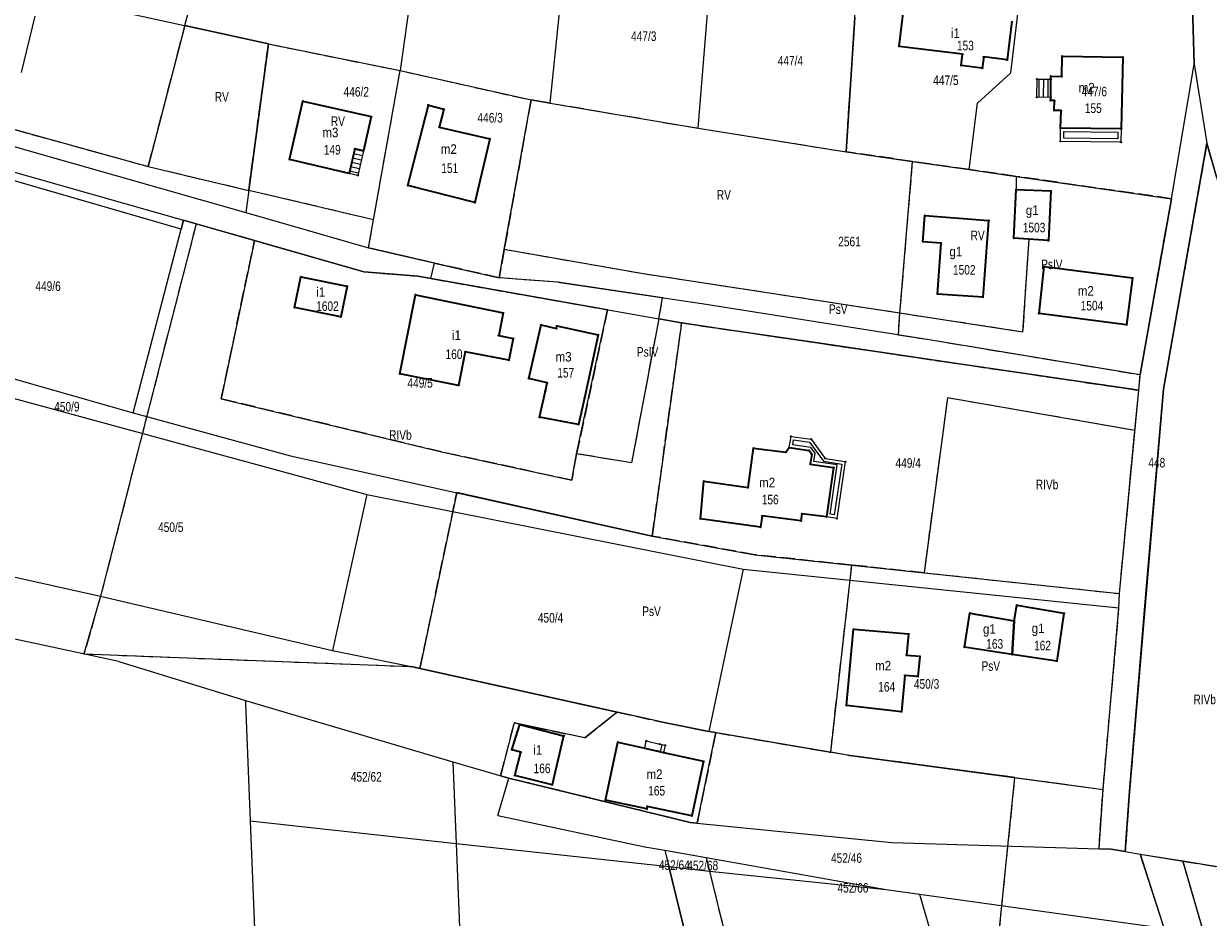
# Model space of a CAD drawing. Header units: metres. Extents: x 7496145 to 7500200, y 5498500 to 5502080.
# Tile 135 of 202: x 7497988 to 7498174, y 5501335 to 5501475. Entities that reach past the tile are written whole.
import ezdxf
from ezdxf.enums import TextEntityAlignment as Align

# ---------------------------------------------------------------- set-up
doc = ezdxf.new("R2010")
doc.units = ezdxf.units.M
doc.header["$MEASUREMENT"] = 0
for name, pattern in [('2.25_0.75', [3, 2.25, -0.75]), ('219-1000', [0]), ('egug-1000', [0])]:
    doc.linetypes.add(name, pattern=pattern)
doc.layers.get('0').update_dxf_attribs({"color": 2, "linetype": 'CONTINUOUS', "lineweight": 5})
for name, color, linetype in [('209-oznaczenie konturu klasyfikacyjnego', 7, 'CONTINUOUS'), ('211-numer działki ewidencyjnej', 7, 'CONTINUOUS'), ('217-kontur klasyfikacyjny', 7, 'CONTINUOUS'), ('218-kontur użytku gruntowego', 7, 'CONTINUOUS'), ('219-działka ewidencyjna', 7, 'CONTINUOUS'), ('312-budynek ewidencyjny', 7, 'CONTINUOUS'), ('312-oznaczenie budynku ewidencyjnego', 7, 'CONTINUOUS'), ('312-oznaczenie budynku ewidencyjnego-Atr117', 7, 'CONTINUOUS'), ('352-schody', 7, 'CONTINUOUS'), ('Punkt budynku', 7, 'CONTINUOUS'), ('taras', 7, 'CONTINUOUS')]:
    doc.layers.add(name, color=color, linetype=linetype)
doc.styles.get("Standard").update_dxf_attribs({"font": 'Working1250', "width": 0.75})

# ---------------------------------------------------------------- blocks, each defined once
blk = doc.blocks.new('PUNKTBUD')
at = {"color": 0}
blk.add_circle((0, 0), 0.09, dxfattribs=at)

msp = doc.modelspace()

# ---------------------------------------------------------------- linework, layer by layer
at = {"layer": '217-kontur klasyfikacyjny', "color": 3, "linetype": '2.25_0.75', "lineweight": 18, "flags": 128}
for points in [[(7498013.47, 5501474.9), (7498019.92, 5501499.65)], [(7498116.98, 5501455.14), (7498118.36, 5501476.19)], [(7498007.73, 5501452.84), (7498013.47, 5501474.9)], [(7498026.54, 5501472.03), (7498013.47, 5501474.9)], [(7498023.45, 5501449.09), (7498026.54, 5501472.03)], [(7498026.54, 5501472.03), (7498047.16, 5501467.85)], [(7498043, 5501444.51), (7498047.16, 5501467.85)], [(7498047.16, 5501467.85), (7498067.65, 5501463.26)], [(7498067.65, 5501463.26), (7498063.46, 5501439.83)], [(7498067.65, 5501463.26), (7498070.67, 5501462.78)], [(7498070.67, 5501462.78), (7498093.83, 5501458.83)], [(7497977.95, 5501461.06), (7498007.73, 5501452.84)], [(7498093.83, 5501458.83), (7498116.98, 5501455.14)], [(7498173.47, 5501456.47), (7498166.66, 5501418)], [(7498174.97, 5501451.23), (7498173.47, 5501456.47)], [(7498012.87, 5501443.02), (7497974.32, 5501454.19)], [(7498127.35, 5501453.64), (7498116.98, 5501455.14)], [(7498007.73, 5501452.84), (7498023.45, 5501449.09)], [(7498127.35, 5501453.64), (7498125.35, 5501429.88)], [(7498136.24, 5501452.36), (7498127.35, 5501453.64)], [(7498143.6, 5501451.3), (7498136.24, 5501452.36)], [(7498167.92, 5501447.8), (7498143.6, 5501451.3)], [(7498143.6, 5501451.3), (7498143.6, 5501449.26)], [(7498043, 5501444.51), (7498023.45, 5501449.09)], [(7498143.6, 5501449.26), (7498143.23, 5501441.63)], [(7498163.02, 5501420.26), (7498167.92, 5501447.8)], [(7498015.22, 5501443.85), (7498000.27, 5501385.59)], [(7498013.23, 5501444.42), (7498012.87, 5501443.02)], [(7498015.22, 5501443.85), (7498013.23, 5501444.42)], [(7498024.36, 5501441.25), (7498015.22, 5501443.85)], [(7498042.2, 5501440.09), (7498043, 5501444.51)], [(7498019.15, 5501416.48), (7498024.36, 5501441.25)], [(7498024.36, 5501441.25), (7498041.48, 5501436.37)], [(7498143.23, 5501441.63), (7498145.6, 5501441.46)], [(7498145.6, 5501441.46), (7498144.61, 5501426.93)], [(7498052.53, 5501437.73), (7498042.2, 5501440.09)], [(7498063.46, 5501439.83), (7498062.67, 5501435.41)], [(7498085.21, 5501436.04), (7498063.46, 5501439.83)], [(7498051.97, 5501435.29), (7498052.53, 5501437.73)], [(7498062.67, 5501435.41), (7498052.53, 5501437.73)], [(7498041.48, 5501436.37), (7498049.96, 5501435.65)], [(7498049.96, 5501435.65), (7498051.97, 5501435.29)], [(7498071.87, 5501434.71), (7498062.67, 5501435.41)], [(7498125.35, 5501429.88), (7498085.21, 5501436.04)], [(7498051.97, 5501435.29), (7498079.64, 5501430.41)], [(7498088.26, 5501432.28), (7498071.87, 5501434.71)], [(7498087.64, 5501428.99), (7498088.26, 5501432.28)], [(7498079.64, 5501430.41), (7498074.79, 5501407.87)], [(7498125.35, 5501429.88), (7498125.12, 5501426.51)], [(7498144.61, 5501426.93), (7498125.35, 5501429.88)], [(7498087.64, 5501428.99), (7498083.39, 5501406.44)], [(7498086.63, 5501394.99), (7498091.23, 5501428.36)], [(7498091.23, 5501428.36), (7498087.64, 5501428.99)], [(7498091.23, 5501428.36), (7498097.04, 5501427.5)], [(7498097.04, 5501427.5), (7498113.22, 5501425.12)], [(7498125.12, 5501426.51), (7498130.01, 5501425.74)], [(7498113.22, 5501425.12), (7498133.6, 5501422.11)], [(7498130.01, 5501425.74), (7498163.02, 5501420.26)], [(7498133.6, 5501422.11), (7498162.8, 5501417.81)], [(7498162.8, 5501417.81), (7498163.02, 5501420.26)], [(7498166.66, 5501418), (7498163.99, 5501386.59)], [(7498053.63, 5501408.17), (7498019.15, 5501416.48)], [(7498132.86, 5501416.63), (7498129.18, 5501389.25)], [(7498162.2, 5501411.52), (7498132.86, 5501416.63)], [(7498159.78, 5501385.99), (7498162.2, 5501411.52)], [(7498074.02, 5501403.74), (7498053.63, 5501408.17)], [(7498074.79, 5501407.87), (7498074.02, 5501403.74)], [(7498083.39, 5501406.44), (7498074.79, 5501407.87)], [(7498050.26, 5501374.26), (7498056.03, 5501401.79)], [(7498056.03, 5501401.79), (7498086.63, 5501394.99)], [(7498102.69, 5501392.07), (7498086.63, 5501394.99)], [(7498117.88, 5501390.45), (7498102.69, 5501392.07)], [(7498114.57, 5501361.14), (7498117.88, 5501390.45)], [(7498129.18, 5501389.25), (7498117.88, 5501390.45)], [(7498129.18, 5501389.25), (7498159.78, 5501385.99)], [(7498000.27, 5501385.59), (7497997.66, 5501376.54)], [(7498159.7, 5501383.74), (7498159.78, 5501385.99)], [(7498163.99, 5501386.59), (7498161.36, 5501355.02)], [(7498157.21, 5501355.34), (7498159.7, 5501383.74)], [(7497997.66, 5501376.54), (7498048.87, 5501374.57)], [(7498048.87, 5501374.57), (7498050.26, 5501374.26)], [(7498050.26, 5501374.26), (7498081.15, 5501367.43)], [(7498076.07, 5501363.43), (7498081.15, 5501367.43)], [(7498081.15, 5501367.43), (7498088.48, 5501365.81)], [(7498062.9, 5501357.47), (7498065.03, 5501365.76)], [(7498065.03, 5501365.76), (7498076.07, 5501363.43)], [(7498088.48, 5501365.81), (7498095.5, 5501364.4)], [(7498096.58, 5501364.22), (7498093.66, 5501350.05)], [(7498095.5, 5501364.4), (7498096.58, 5501364.22)], [(7498096.58, 5501364.22), (7498114.57, 5501361.14)], [(7498117.22, 5501360.69), (7498114.57, 5501361.14)], [(7498143.42, 5501357.19), (7498117.22, 5501360.69)], [(7498064.2, 5501357.09), (7498062.9, 5501357.47)], [(7498092.56, 5501350.16), (7498064.2, 5501357.09)], [(7498135.13, 5501276.04), (7498143.42, 5501357.19)], [(7498143.42, 5501357.19), (7498157.21, 5501355.34)], [(7498156.58, 5501346.01), (7498157.21, 5501355.34)], [(7498161.36, 5501355.02), (7498160.68, 5501345.62)], [(7498093.66, 5501350.05), (7498092.56, 5501350.16)], [(7498158.46, 5501345.96), (7498156.58, 5501346.01)], [(7498160.68, 5501345.62), (7498158.46, 5501345.96)], [(7498166.79, 5501333.59), (7498163.06, 5501345.21)], [(7498163.06, 5501345.21), (7498169.7, 5501344.12)], [(7498098.84, 5501303.99), (7498089.25, 5501343.24)], [(7498089.25, 5501343.24), (7498095.6, 5501342.54)], [(7498169.7, 5501344.12), (7498198.04, 5501339.44)], [(7498095.6, 5501342.54), (7498112.44, 5501273.61)]]:
    msp.add_lwpolyline(points, dxfattribs=at)
at = {"layer": '218-kontur użytku gruntowego', "color": 3, "linetype": 'egug-1000', "lineweight": 18, "flags": 128}
for points in [[(7498013.47, 5501474.9), (7498019.92, 5501499.65)], [(7498171.47, 5501468.85), (7498171.2, 5501477.97)], [(7498118.36, 5501476.19), (7498116.98, 5501455.14)], [(7498013.47, 5501474.9), (7498007.73, 5501452.84)], [(7498026.54, 5501472.03), (7498013.47, 5501474.9)], [(7498023.45, 5501449.09), (7498026.54, 5501472.03)], [(7498026.54, 5501472.03), (7498047.16, 5501467.85)], [(7498167.92, 5501447.8), (7498171.47, 5501468.85)], [(7498043, 5501444.51), (7498047.16, 5501467.85)], [(7498047.16, 5501467.85), (7498067.65, 5501463.26)], [(7498063.46, 5501439.83), (7498067.65, 5501463.26)], [(7498067.65, 5501463.26), (7498070.67, 5501462.78)], [(7498070.67, 5501462.78), (7498093.83, 5501458.83)], [(7497977.95, 5501461.06), (7498007.73, 5501452.84)], [(7498093.83, 5501458.83), (7498116.98, 5501455.14)], [(7498173.47, 5501456.47), (7498166.66, 5501418)], [(7498174.97, 5501451.23), (7498173.47, 5501456.47)], [(7498012.87, 5501443.02), (7497974.32, 5501454.19)], [(7498116.98, 5501455.14), (7498127.35, 5501453.64)], [(7498007.73, 5501452.84), (7498023.45, 5501449.09)], [(7498127.35, 5501453.64), (7498125.35, 5501429.88)], [(7498127.35, 5501453.64), (7498136.24, 5501452.36)], [(7498136.24, 5501452.36), (7498143.6, 5501451.3)], [(7498143.6, 5501451.3), (7498167.92, 5501447.8)], [(7498143.6, 5501451.3), (7498143.6, 5501449.26)], [(7498043, 5501444.51), (7498023.45, 5501449.09)], [(7498143.6, 5501449.26), (7498143.23, 5501441.63)], [(7498163.02, 5501420.26), (7498167.92, 5501447.8)], [(7498015.22, 5501443.85), (7498000.27, 5501385.59)], [(7498013.23, 5501444.42), (7498012.87, 5501443.02)], [(7498015.22, 5501443.85), (7498013.23, 5501444.42)], [(7498024.36, 5501441.25), (7498015.22, 5501443.85)], [(7498042.2, 5501440.09), (7498043, 5501444.51)], [(7498024.36, 5501441.25), (7498019.15, 5501416.48)], [(7498041.48, 5501436.37), (7498024.36, 5501441.25)], [(7498143.23, 5501441.63), (7498145.6, 5501441.46)], [(7498145.6, 5501441.46), (7498144.61, 5501426.93)], [(7498052.53, 5501437.73), (7498042.2, 5501440.09)], [(7498062.67, 5501435.41), (7498063.46, 5501439.83)], [(7498085.21, 5501436.04), (7498063.46, 5501439.83)], [(7498051.97, 5501435.29), (7498052.53, 5501437.73)], [(7498052.53, 5501437.73), (7498062.67, 5501435.41)], [(7498049.96, 5501435.65), (7498041.48, 5501436.37)], [(7498051.97, 5501435.29), (7498049.96, 5501435.65)], [(7498071.87, 5501434.71), (7498062.67, 5501435.41)], [(7498125.35, 5501429.88), (7498085.21, 5501436.04)], [(7498079.64, 5501430.41), (7498051.97, 5501435.29)], [(7498088.26, 5501432.28), (7498071.87, 5501434.71)], [(7498087.64, 5501428.99), (7498088.26, 5501432.28)], [(7498074.79, 5501407.87), (7498079.64, 5501430.41)], [(7498125.35, 5501429.88), (7498125.12, 5501426.51)], [(7498144.61, 5501426.93), (7498125.35, 5501429.88)], [(7498087.64, 5501428.99), (7498083.39, 5501406.44)], [(7498091.23, 5501428.36), (7498086.63, 5501394.99)], [(7498091.23, 5501428.36), (7498087.64, 5501428.99)], [(7498097.04, 5501427.5), (7498091.23, 5501428.36)], [(7498113.22, 5501425.12), (7498097.04, 5501427.5)], [(7498125.12, 5501426.51), (7498130.01, 5501425.74)], [(7498133.6, 5501422.11), (7498113.22, 5501425.12)], [(7498130.01, 5501425.74), (7498163.02, 5501420.26)], [(7498162.8, 5501417.81), (7498133.6, 5501422.11)], [(7498162.8, 5501417.81), (7498163.02, 5501420.26)], [(7498162.2, 5501411.52), (7498162.8, 5501417.81)], [(7498166.66, 5501418), (7498163.99, 5501386.59)], [(7498019.15, 5501416.48), (7498053.63, 5501408.17)], [(7498132.86, 5501416.63), (7498129.18, 5501389.25)], [(7498162.2, 5501411.52), (7498132.86, 5501416.63)], [(7498159.78, 5501385.99), (7498162.2, 5501411.52)], [(7498053.63, 5501408.17), (7498074.02, 5501403.74)], [(7498074.02, 5501403.74), (7498074.79, 5501407.87)], [(7498083.39, 5501406.44), (7498074.79, 5501407.87)], [(7498056.03, 5501401.79), (7498050.26, 5501374.26)], [(7498086.63, 5501394.99), (7498056.03, 5501401.79)], [(7498086.63, 5501394.99), (7498102.69, 5501392.07)], [(7498102.69, 5501392.07), (7498117.88, 5501390.45)], [(7498114.57, 5501361.14), (7498117.88, 5501390.45)], [(7498117.88, 5501390.45), (7498129.18, 5501389.25)], [(7498129.18, 5501389.25), (7498159.78, 5501385.99)], [(7498000.27, 5501385.59), (7497997.66, 5501376.54)], [(7498159.7, 5501383.74), (7498159.78, 5501385.99)], [(7498163.99, 5501386.59), (7498161.36, 5501355.02)], [(7498157.21, 5501355.34), (7498159.7, 5501383.74)], [(7497997.66, 5501376.54), (7498048.87, 5501374.57)], [(7498048.87, 5501374.57), (7498050.26, 5501374.26)], [(7498050.26, 5501374.26), (7498081.15, 5501367.43)], [(7498081.15, 5501367.43), (7498076.07, 5501363.43)], [(7498088.48, 5501365.81), (7498081.15, 5501367.43)], [(7498065.03, 5501365.76), (7498062.9, 5501357.47)], [(7498076.07, 5501363.43), (7498065.03, 5501365.76)], [(7498095.5, 5501364.4), (7498088.48, 5501365.81)], [(7498093.66, 5501350.05), (7498096.58, 5501364.22)], [(7498096.58, 5501364.22), (7498095.5, 5501364.4)], [(7498096.58, 5501364.22), (7498114.57, 5501361.14)], [(7498117.22, 5501360.69), (7498114.57, 5501361.14)], [(7498143.42, 5501357.19), (7498117.22, 5501360.69)], [(7498062.9, 5501357.47), (7498064.2, 5501357.09)], [(7498064.2, 5501357.09), (7498092.56, 5501350.16)], [(7498135.13, 5501276.04), (7498143.42, 5501357.19)], [(7498143.42, 5501357.19), (7498157.21, 5501355.34)], [(7498156.58, 5501346.01), (7498157.21, 5501355.34)], [(7498161.36, 5501355.02), (7498160.68, 5501345.62)], [(7498092.56, 5501350.16), (7498093.66, 5501350.05)], [(7498158.46, 5501345.96), (7498156.58, 5501346.01)], [(7498160.68, 5501345.62), (7498158.46, 5501345.96)], [(7498166.79, 5501333.59), (7498163.06, 5501345.21)], [(7498163.06, 5501345.21), (7498169.7, 5501344.12)], [(7498098.84, 5501303.99), (7498089.25, 5501343.24)], [(7498089.25, 5501343.24), (7498095.6, 5501342.54)], [(7498169.7, 5501344.12), (7498173.27, 5501331.85)], [(7498198.04, 5501339.44), (7498169.7, 5501344.12)], [(7498095.6, 5501342.54), (7498112.44, 5501273.61)]]:
    msp.add_lwpolyline(points, dxfattribs=at)
at = {"layer": '219-działka ewidencyjna', "color": 3, "linetype": '219-1000', "lineweight": 18, "flags": 128}
for points in [[(7498050.74, 5501493.26), (7498047.16, 5501467.85)], [(7498070.67, 5501462.78), (7498073.37, 5501489.15)], [(7498093.83, 5501458.83), (7498095.97, 5501485.18)], [(7497892.54, 5501483.32), (7497989.1, 5501455.28)], [(7498116.98, 5501455.14), (7498118.73, 5501481.81)], [(7497990.16, 5501480.02), (7498026.54, 5501472.03)], [(7498142.75, 5501467.48), (7498144.26, 5501479.86)], [(7498171.2, 5501477.97), (7498171.47, 5501468.85)], [(7497987.9, 5501467.56), (7497990.01, 5501476.38)], [(7498026.54, 5501472.03), (7498022.99, 5501445.65)], [(7498026.54, 5501472.03), (7498047.16, 5501467.85)], [(7498167.92, 5501447.8), (7498171.47, 5501468.85)], [(7498171.47, 5501468.85), (7498173.47, 5501456.47)], [(7498042.2, 5501440.09), (7498047.16, 5501467.85)], [(7498047.16, 5501467.85), (7498067.65, 5501463.26)], [(7498137.54, 5501462.75), (7498142.75, 5501467.48)], [(7498062.67, 5501435.41), (7498067.65, 5501463.26)], [(7498070.67, 5501462.78), (7498067.65, 5501463.26)], [(7498070.67, 5501462.78), (7498093.83, 5501458.83)], [(7498136.24, 5501452.36), (7498137.54, 5501462.75)], [(7498093.83, 5501458.83), (7498116.98, 5501455.14)], [(7498166.66, 5501418), (7498173.47, 5501456.47)], [(7498173.47, 5501456.47), (7498189.71, 5501399.73)], [(7497974.63, 5501455.41), (7498013.23, 5501444.42)], [(7497989.1, 5501455.28), (7498022.99, 5501445.65)], [(7498116.98, 5501455.14), (7498136.24, 5501452.36)], [(7498136.24, 5501452.36), (7498167.92, 5501447.8)], [(7498167.92, 5501447.8), (7498163.02, 5501420.26)], [(7498022.99, 5501445.65), (7498042.2, 5501440.09)], [(7498005.38, 5501414.3), (7498013.23, 5501444.42)], [(7498013.23, 5501444.42), (7498041.48, 5501436.37)], [(7498042.2, 5501440.09), (7498062.67, 5501435.41)], [(7498041.48, 5501436.37), (7498049.96, 5501435.65)], [(7498049.96, 5501435.65), (7498091.23, 5501428.36)], [(7498071.87, 5501434.71), (7498062.67, 5501435.41)], [(7498071.87, 5501434.71), (7498094.41, 5501431.37)], [(7498094.41, 5501431.37), (7498130.01, 5501425.74)], [(7498091.23, 5501428.36), (7498086.63, 5501394.99)], [(7498091.23, 5501428.36), (7498162.8, 5501417.81)], [(7497966.88, 5501425.22), (7498005.38, 5501414.3)], [(7498130.01, 5501425.74), (7498163.02, 5501420.26)], [(7498162.8, 5501417.81), (7498163.02, 5501420.26)], [(7497984.22, 5501417.18), (7498041.97, 5501401.5)], [(7498159.78, 5501385.99), (7498162.8, 5501417.81)], [(7498163.97, 5501386.58), (7498166.66, 5501418)], [(7498005.38, 5501414.3), (7498029.99, 5501407.57)], [(7498029.99, 5501407.57), (7498086.63, 5501394.99)], [(7498041.97, 5501401.5), (7498036.59, 5501377.08)], [(7498041.97, 5501401.5), (7498100.87, 5501389.83)], [(7498086.63, 5501394.99), (7498102.69, 5501392.07)], [(7497976.57, 5501390.85), (7498000.27, 5501385.59)], [(7498102.69, 5501392.07), (7498159.78, 5501385.99)], [(7498100.87, 5501389.83), (7498095.5, 5501364.4)], [(7498100.87, 5501389.83), (7498159.7, 5501383.74)], [(7498003.13, 5501375.36), (7497949.65, 5501386.85)], [(7498000.27, 5501385.59), (7498036.59, 5501377.08)], [(7498159.7, 5501383.74), (7498159.78, 5501385.99)], [(7498161.36, 5501355.02), (7498163.97, 5501386.58)], [(7498157.21, 5501355.34), (7498159.7, 5501383.74)], [(7498036.59, 5501377.08), (7498048.87, 5501374.57)], [(7498003.13, 5501375.36), (7498022.95, 5501369.23)], [(7498088.48, 5501365.81), (7498048.87, 5501374.57)], [(7498022.95, 5501369.23), (7498055.42, 5501359.67)], [(7498022.95, 5501369.23), (7498022.97, 5501368.73)], [(7498022.97, 5501368.73), (7498023.7, 5501350.39)], [(7498088.48, 5501365.81), (7498095.5, 5501364.4)], [(7498117.22, 5501360.69), (7498095.5, 5501364.4)], [(7498055.42, 5501359.67), (7498064.2, 5501357.09)], [(7498055.42, 5501359.67), (7498055.93, 5501346.88)], [(7498117.22, 5501360.69), (7498157.21, 5501355.34)], [(7498062.45, 5501351.24), (7498064.2, 5501357.09)], [(7498092.56, 5501350.16), (7498064.2, 5501357.09)], [(7498156.58, 5501346.01), (7498157.21, 5501355.34)], [(7498160.68, 5501345.62), (7498161.36, 5501355.02)], [(7498023.7, 5501350.39), (7498026.13, 5501289.38)], [(7498023.7, 5501350.39), (7498055.93, 5501346.88)], [(7498062.45, 5501351.24), (7498085.45, 5501346.35)], [(7498092.56, 5501350.16), (7498124.16, 5501347.02)], [(7498055.93, 5501346.88), (7498089.25, 5501343.24)], [(7498055.93, 5501346.88), (7498057.97, 5501295.77)], [(7498085.45, 5501346.35), (7498088.62, 5501345.8)], [(7498124.16, 5501347.02), (7498156.58, 5501346.01)], [(7498088.62, 5501345.8), (7498089.25, 5501343.24)], [(7498088.62, 5501345.8), (7498095.08, 5501344.65)], [(7498095.08, 5501344.65), (7498095.6, 5501342.54)], [(7498095.08, 5501344.65), (7498123.23, 5501339.68)], [(7498156.58, 5501346.01), (7498158.46, 5501345.96)], [(7498158.46, 5501345.96), (7498160.68, 5501345.62)], [(7498160.68, 5501345.62), (7498163.03, 5501345.2)], [(7498163.03, 5501345.2), (7498169.7, 5501344.14)], [(7498166.79, 5501333.59), (7498163.03, 5501345.2)], [(7498089.25, 5501343.24), (7498095.6, 5501342.54)], [(7498089.25, 5501343.24), (7498098.84, 5501303.99)], [(7498169.7, 5501344.14), (7498198.04, 5501339.45)], [(7498178.58, 5501313.59), (7498169.7, 5501344.14)], [(7498095.6, 5501342.54), (7498123.23, 5501339.68)], [(7498095.6, 5501342.54), (7498112.44, 5501273.61)], [(7498123.23, 5501339.68), (7498128.49, 5501338.95)], [(7498128.49, 5501338.95), (7498166.79, 5501333.59)], [(7498128.49, 5501338.95), (7498145.86, 5501279.16)]]:
    msp.add_lwpolyline(points, dxfattribs=at)
at = {"layer": '312-budynek ewidencyjny', "color": 7, "linetype": 'Continuous', "lineweight": 35, "flags": 128}
for points in [[(7498125.28, 5501471.65), (7498126.03, 5501477.7)], [(7498142.94, 5501475.58), (7498142.18, 5501469.52)], [(7498135.22, 5501470.4), (7498125.28, 5501471.65)], [(7498135, 5501468.65), (7498135.22, 5501470.4)], [(7498138.52, 5501469.99), (7498138.3, 5501468.24)], [(7498142.18, 5501469.52), (7498138.52, 5501469.99)], [(7498150.75, 5501466.94), (7498150.82, 5501470.13)], [(7498150.82, 5501470.13), (7498160.3, 5501469.98)], [(7498160.3, 5501469.98), (7498160.04, 5501458.72)], [(7498138.3, 5501468.24), (7498135, 5501468.65)], [(7498149.03, 5501466.49), (7498149.04, 5501466.98)], [(7498149.04, 5501466.98), (7498150.75, 5501466.94)], [(7498149.01, 5501463.65), (7498149.03, 5501466.49)], [(7498149, 5501463.16), (7498149.01, 5501463.65)], [(7498149.59, 5501463.15), (7498149, 5501463.16)], [(7498149.56, 5501461.61), (7498149.59, 5501463.15)], [(7498029.84, 5501453.94), (7498031.95, 5501463.07)], [(7498031.95, 5501463.07), (7498042.64, 5501460.65)], [(7498048.36, 5501449.87), (7498051.58, 5501462.46)], [(7498051.58, 5501462.46), (7498054, 5501461.84)], [(7498054, 5501461.84), (7498053.28, 5501459.01)], [(7498150.63, 5501461.59), (7498149.56, 5501461.61)], [(7498150.57, 5501458.84), (7498150.63, 5501461.59)], [(7498042.64, 5501460.65), (7498041.42, 5501455.29)], [(7498053.28, 5501459.01), (7498061.2, 5501457.16)], [(7498160.04, 5501458.72), (7498150.57, 5501458.84)], [(7498061.2, 5501457.16), (7498058.87, 5501447.18)], [(7498039.2, 5501451.76), (7498029.84, 5501453.94)], [(7498040.09, 5501455.6), (7498039.2, 5501451.76)], [(7498041.42, 5501455.29), (7498040.09, 5501455.6)], [(7498058.87, 5501447.18), (7498048.36, 5501449.87)], [(7498143.23, 5501441.63), (7498143.6, 5501449.26)], [(7498143.6, 5501449.26), (7498149.02, 5501449.01)], [(7498149.02, 5501449.01), (7498148.65, 5501441.24)], [(7498129.02, 5501441.07), (7498129.33, 5501445.16)], [(7498129.33, 5501445.16), (7498139.3, 5501444.4)], [(7498139.3, 5501444.4), (7498138.38, 5501432.39)], [(7498131.87, 5501440.85), (7498129.02, 5501441.07)], [(7498148.65, 5501441.24), (7498143.23, 5501441.63)], [(7498131.31, 5501432.88), (7498131.87, 5501440.85)], [(7498147.19, 5501429.83), (7498147.98, 5501437.17)], [(7498147.98, 5501437.17), (7498161.82, 5501435.4)], [(7498030.62, 5501430.77), (7498031.6, 5501435.58)], [(7498031.6, 5501435.58), (7498038.86, 5501434.1)], [(7498161.82, 5501435.4), (7498160.89, 5501428.08)], [(7498038.86, 5501434.1), (7498037.89, 5501429.29)], [(7498047.12, 5501420.39), (7498049.57, 5501432.77)], [(7498049.57, 5501432.77), (7498063.29, 5501429.91)], [(7498138.38, 5501432.39), (7498131.31, 5501432.88)], [(7498037.89, 5501429.29), (7498030.62, 5501430.77)], [(7498063.29, 5501429.91), (7498062.59, 5501426.38)], [(7498160.89, 5501428.08), (7498147.19, 5501429.83)], [(7498067.31, 5501419.64), (7498069.24, 5501428.04)], [(7498069.24, 5501428.04), (7498071.62, 5501427.49)], [(7498062.59, 5501426.38), (7498064.85, 5501425.94)], [(7498071.62, 5501427.49), (7498071.71, 5501427.88)], [(7498071.71, 5501427.88), (7498078.18, 5501426.49)], [(7498078.18, 5501426.49), (7498076.04, 5501416.57)], [(7498064.85, 5501425.94), (7498064.17, 5501422.5)], [(7498057.35, 5501423.84), (7498056.29, 5501418.58)], [(7498064.17, 5501422.5), (7498057.35, 5501423.84)], [(7498056.29, 5501418.58), (7498047.12, 5501420.39)], [(7498070.18, 5501418.98), (7498067.31, 5501419.64)], [(7498069.9, 5501417.72), (7498070.18, 5501418.98)], [(7498068.99, 5501413.58), (7498069.9, 5501417.72)], [(7498076.04, 5501416.57), (7498075.09, 5501412.45)], [(7498075.09, 5501412.45), (7498068.99, 5501413.58)], [(7498101.64, 5501402.6), (7498102.51, 5501408.76)], [(7498102.51, 5501408.76), (7498107.54, 5501408.1)], [(7498107.54, 5501408.1), (7498108.07, 5501408.86)], [(7498108.07, 5501408.86), (7498111.2, 5501408.38)], [(7498111.2, 5501408.38), (7498111.6, 5501407.82)], [(7498111.6, 5501407.82), (7498111.37, 5501406.26)], [(7498111.37, 5501406.26), (7498115.03, 5501405.73)], [(7498115.03, 5501405.73), (7498113.92, 5501398)], [(7498094.19, 5501397.68), (7498094.71, 5501403.58)], [(7498094.71, 5501403.58), (7498101.64, 5501402.6)], [(7498110.05, 5501398.47), (7498109.91, 5501397.38)], [(7498113.92, 5501398), (7498110.05, 5501398.47)], [(7498103.58, 5501396.38), (7498094.19, 5501397.68)], [(7498103.83, 5501398.14), (7498103.58, 5501396.38)], [(7498109.91, 5501397.38), (7498103.83, 5501398.14)], [(7498143.29, 5501381.73), (7498143.71, 5501384.17)], [(7498143.71, 5501384.17), (7498151.09, 5501382.9)], [(7498135.52, 5501377.59), (7498136.37, 5501382.92)], [(7498136.37, 5501382.92), (7498143.29, 5501381.73)], [(7498143.29, 5501381.73), (7498142.99, 5501376.46)], [(7498142.99, 5501376.46), (7498143.29, 5501381.73)], [(7498151.09, 5501382.9), (7498149.95, 5501375.42)], [(7498117.05, 5501368.46), (7498118.14, 5501380.41)], [(7498118.14, 5501380.41), (7498126.75, 5501379.66)], [(7498126.75, 5501379.66), (7498126.46, 5501376.35)], [(7498126.46, 5501376.35), (7498128.5, 5501376.17)], [(7498128.5, 5501376.17), (7498128.2, 5501372.99)], [(7498142.99, 5501376.46), (7498135.52, 5501377.59)], [(7498149.95, 5501375.42), (7498142.99, 5501376.46)], [(7498126.19, 5501373.18), (7498125.65, 5501367.49)], [(7498128.2, 5501372.99), (7498126.19, 5501373.18)], [(7498125.65, 5501367.49), (7498117.05, 5501368.46)], [(7498064.67, 5501361.53), (7498065.89, 5501365.48)], [(7498065.89, 5501365.48), (7498072.76, 5501363.74)], [(7498072.76, 5501363.74), (7498070.94, 5501356.04)], [(7498066.07, 5501361.18), (7498064.67, 5501361.53)], [(7498065.14, 5501357.51), (7498066.07, 5501361.18)], [(7498079.32, 5501353.64), (7498081.26, 5501362.72)], [(7498081.26, 5501362.72), (7498085.45, 5501361.78)], [(7498085.45, 5501361.78), (7498088.41, 5501361.12)], [(7498088.41, 5501361.12), (7498094.65, 5501359.73)], [(7498094.65, 5501359.73), (7498092.83, 5501351.19)], [(7498070.94, 5501356.04), (7498065.14, 5501357.51)], [(7498085.76, 5501352.27), (7498079.32, 5501353.64)], [(7498085.85, 5501352.68), (7498085.76, 5501352.27)], [(7498092.83, 5501351.19), (7498085.85, 5501352.68)]]:
    msp.add_lwpolyline(points, dxfattribs=at)
at = {"layer": '352-schody', "color": 7, "linetype": 'Continuous', "lineweight": 18, "flags": 128}
for points in [[(7498146.88, 5501466.51), (7498149.03, 5501466.49), (7498149.01, 5501463.65), (7498146.85, 5501463.67)], [(7498146.88, 5501466.51), (7498149.03, 5501466.49), (7498149.01, 5501463.65), (7498146.85, 5501463.67)], [(7498039.2, 5501451.76), (7498040.09, 5501455.6), (7498041.42, 5501455.29), (7498040.53, 5501451.45)], [(7498039.2, 5501451.76), (7498040.09, 5501455.6), (7498041.42, 5501455.29), (7498040.53, 5501451.45)], [(7498085.7, 5501362.91), (7498087.83, 5501362.43), (7498088.66, 5501362.24), (7498088.41, 5501361.12), (7498087.57, 5501361.31), (7498085.45, 5501361.78)], [(7498085.7, 5501362.91), (7498087.83, 5501362.43), (7498088.66, 5501362.24), (7498088.41, 5501361.12), (7498087.57, 5501361.31), (7498085.45, 5501361.78)]]:
    msp.add_lwpolyline(points, close=True, dxfattribs=at)
for points in [[(7498147.2, 5501463.67), (7498147.23, 5501466.51)], [(7498147.9, 5501463.66), (7498147.93, 5501466.5)], [(7498148.6, 5501463.65), (7498148.63, 5501466.49)], [(7498041.08, 5501453.84), (7498039.75, 5501454.15)], [(7498041.24, 5501454.52), (7498039.91, 5501454.83)], [(7498041.4, 5501455.2), (7498040.07, 5501455.51)], [(7498040.61, 5501451.79), (7498039.28, 5501452.1)], [(7498040.77, 5501452.47), (7498039.44, 5501452.78)], [(7498040.93, 5501453.16), (7498039.59, 5501453.46)], [(7498087.92, 5501361.23), (7498088.17, 5501362.35)]]:
    msp.add_lwpolyline(points, dxfattribs=at)
at = {"layer": 'taras', "color": 0, "lineweight": 18}
for p, q in [((7498150.54, 5501456.78), (7498150.57, 5501458.84)), ((7498150.57, 5501458.84), (7498160.04, 5501458.72)), ((7498151.05, 5501457.27), (7498151.06, 5501458.33)), ((7498151.06, 5501458.33), (7498159.53, 5501458.23)), ((7498159.53, 5501458.23), (7498159.52, 5501457.17)), ((7498160.04, 5501458.72), (7498160.01, 5501456.66)), ((7498160.01, 5501456.66), (7498150.54, 5501456.78)), ((7498159.52, 5501457.17), (7498151.05, 5501457.27)), ((7498108.07, 5501408.86), (7498108.36, 5501410.59)), ((7498108.36, 5501410.59), (7498111.52, 5501410.18)), ((7498108.65, 5501409.28), (7498108.77, 5501410.03)), ((7498108.77, 5501410.03), (7498111.24, 5501409.71)), ((7498111.24, 5501409.71), (7498113.43, 5501406.69)), ((7498111.52, 5501410.18), (7498113.71, 5501407.15)), ((7498111.2, 5501408.38), (7498108.07, 5501408.86)), ((7498111.48, 5501408.84), (7498108.65, 5501409.28)), ((7498111.6, 5501407.82), (7498111.2, 5501408.38)), ((7498111.37, 5501406.26), (7498111.6, 5501407.82)), ((7498112.12, 5501407.95), (7498111.48, 5501408.84)), ((7498111.94, 5501406.68), (7498112.12, 5501407.95)), ((7498115.03, 5501405.73), (7498111.37, 5501406.26)), ((7498115.6, 5501406.15), (7498111.94, 5501406.68)), ((7498113.43, 5501406.69), (7498116.29, 5501406.23)), ((7498113.71, 5501407.15), (7498116.86, 5501406.64)), ((7498113.92, 5501398), (7498115.03, 5501405.73)), ((7498114.48, 5501398.42), (7498115.6, 5501406.15)), ((7498116.29, 5501406.23), (7498115.12, 5501398.31)), ((7498116.86, 5501406.64), (7498115.54, 5501397.74)), ((7498115.12, 5501398.31), (7498114.48, 5501398.42)), ((7498115.54, 5501397.74), (7498113.92, 5501398))]:
    msp.add_line(p, q, dxfattribs=at)

# ---------------------------------------------------------------- block references
at = {"layer": 'Punkt budynku', "color": 5, "linetype": 'Continuous', "lineweight": 13}
for p in [(7498125.28, 5501471.65), (7498135, 5501468.65), (7498135.22, 5501470.4), (7498138.52, 5501469.99), (7498142.18, 5501469.52), (7498150.82, 5501470.13), (7498160.3, 5501469.98), (7498138.3, 5501468.24), (7498149.04, 5501466.98), (7498150.75, 5501466.94), (7498146.88, 5501466.51), (7498149.03, 5501466.49), (7498031.95, 5501463.07), (7498146.85, 5501463.67), (7498149, 5501463.16), (7498149.01, 5501463.65), (7498149.59, 5501463.15), (7498051.58, 5501462.46), (7498054, 5501461.84), (7498149.56, 5501461.61), (7498150.63, 5501461.59), (7498042.64, 5501460.65), (7498053.28, 5501459.01), (7498150.57, 5501458.84), (7498160.04, 5501458.72), (7498061.2, 5501457.16), (7498150.54, 5501456.78), (7498160.01, 5501456.66), (7498029.84, 5501453.94), (7498040.09, 5501455.6), (7498041.42, 5501455.29), (7498039.2, 5501451.76), (7498040.53, 5501451.45), (7498048.36, 5501449.87), (7498143.6, 5501449.26), (7498149.02, 5501449.01), (7498058.87, 5501447.18), (7498129.33, 5501445.16), (7498139.3, 5501444.4), (7498129.02, 5501441.07), (7498131.87, 5501440.85), (7498143.23, 5501441.63), (7498148.65, 5501441.24), (7498147.98, 5501437.17), (7498031.6, 5501435.58), (7498161.82, 5501435.4), (7498038.86, 5501434.1), (7498049.57, 5501432.77), (7498131.31, 5501432.88), (7498138.38, 5501432.39), (7498030.62, 5501430.77), (7498063.29, 5501429.91), (7498147.19, 5501429.83), (7498037.89, 5501429.29), (7498069.24, 5501428.04), (7498071.71, 5501427.88), (7498160.89, 5501428.08), (7498062.59, 5501426.38), (7498071.62, 5501427.49), (7498078.18, 5501426.49), (7498064.85, 5501425.94), (7498057.35, 5501423.84), (7498064.17, 5501422.5), (7498047.12, 5501420.39), (7498056.29, 5501418.58), (7498067.31, 5501419.64), (7498070.18, 5501418.98), (7498069.9, 5501417.72), (7498076.04, 5501416.57), (7498068.99, 5501413.58), (7498075.09, 5501412.45), (7498108.36, 5501410.59), (7498111.52, 5501410.18), (7498102.51, 5501408.76), (7498107.54, 5501408.1), (7498108.07, 5501408.86), (7498111.2, 5501408.38), (7498111.6, 5501407.82), (7498111.37, 5501406.26), (7498113.71, 5501407.15), (7498115.03, 5501405.73), (7498116.86, 5501406.64), (7498094.71, 5501403.58), (7498101.64, 5501402.6), (7498103.83, 5501398.14), (7498110.05, 5501398.47), (7498094.19, 5501397.68), (7498103.58, 5501396.38), (7498109.91, 5501397.38), (7498113.92, 5501398), (7498115.54, 5501397.74), (7498143.71, 5501384.17), (7498136.37, 5501382.92), (7498143.29, 5501381.73), (7498151.09, 5501382.9), (7498118.14, 5501380.41), (7498126.75, 5501379.66), (7498126.46, 5501376.35), (7498128.5, 5501376.17), (7498135.52, 5501377.59), (7498142.99, 5501376.46), (7498149.95, 5501375.42), (7498126.19, 5501373.18), (7498128.2, 5501372.99), (7498117.05, 5501368.46), (7498125.65, 5501367.49), (7498065.89, 5501365.48), (7498072.76, 5501363.74), (7498085.7, 5501362.91), (7498064.67, 5501361.53), (7498066.07, 5501361.18), (7498081.26, 5501362.72), (7498085.45, 5501361.78), (7498087.57, 5501361.31), (7498087.83, 5501362.43), (7498088.41, 5501361.12), (7498088.66, 5501362.24), (7498094.65, 5501359.73), (7498065.14, 5501357.51), (7498070.94, 5501356.04), (7498079.32, 5501353.64), (7498085.76, 5501352.27), (7498085.85, 5501352.68), (7498092.83, 5501351.19)]:
    msp.add_blockref('PUNKTBUD', p, dxfattribs=at)

# ---------------------------------------------------------------- texts
at = {"layer": '209-oznaczenie konturu klasyfikacyjnego', "color": 3, "linetype": 'Continuous', "lineweight": 18, "width": 0.79}
for s, p in [('RV', (7498018.14, 5501463)), ('RV', (7498036.32, 5501459.18)), ('RV', (7498096.75, 5501447.65)), ('RV', (7498136.48, 5501441.29)), ('PsIV', (7498147.52, 5501436.78)), ('PsV', (7498114.3, 5501429.76)), ('PsIV', (7498084.23, 5501423.07)), ('RIVb', (7498045.45, 5501410.06)), ('RIVb', (7498146.69, 5501402.31)), ('PsV', (7498085.07, 5501382.47)), ('PsV', (7498138.18, 5501373.9)), ('RIVb', (7498171.36, 5501368.67))]:
    msp.add_text(s, height=1.5, dxfattribs=at).set_placement(p)
at = {"layer": '211-numer działki ewidencyjnej', "color": 3, "linetype": 'Continuous', "lineweight": 18, "width": 0.79}
for s, p in [('447/3', (7498083.32, 5501473.99)), ('447/4', (7498106.28, 5501470.16)), ('447/5', (7498130.62, 5501467.09)), ('446/2', (7498038.31, 5501465.29)), ('446/3', (7498059.27, 5501461.23)), ('2561', (7498115.75, 5501441.84)), ('449/6', (7497990.06, 5501434.86)), ('449/5', (7498048.31, 5501419.71)), ('450/9', (7497993, 5501415.99)), ('449/4', (7498124.72, 5501407.18)), ('448', (7498164.3, 5501407.23)), ('450/5', (7498009.27, 5501397.13)), ('450/4', (7498068.73, 5501382.95)), ('450/3', (7498127.6, 5501372.59)), ('452/62', (7498039.44, 5501358.06)), ('452/46', (7498114.62, 5501345.34)), ('452/64', (7498087.67, 5501344.24)), ('452/68', (7498092.11, 5501344.17)), ('452/66', (7498115.63, 5501340.68))]:
    msp.add_text(s, height=1.5, dxfattribs=at).set_placement(p, align=Align.TOP_LEFT)
msp.add_text('447/6', height=1.5, dxfattribs=at).set_placement((7498153.86, 5501463.83))
at = {"layer": '312-oznaczenie budynku ewidencyjnego', "color": 7, "linetype": 'Continuous', "lineweight": 18, "width": 0.79}
for s, p in [('153', (7498134.34, 5501472.52)), ('155', (7498154.36, 5501462.71)), ('149', (7498035.21, 5501456.21)), ('151', (7498053.61, 5501453.33)), ('1503', (7498144.65, 5501444.03)), ('1502', (7498133.72, 5501437.42)), ('1602', (7498034.02, 5501431.73)), ('1504', (7498153.71, 5501431.81)), ('160', (7498054.28, 5501424.2)), ('157', (7498071.77, 5501421.31)), ('156', (7498103.78, 5501401.45)), ('163', (7498138.93, 5501378.86)), ('162', (7498146.41, 5501378.6)), ('164', (7498122.02, 5501372.15)), ('166', (7498068.06, 5501359.37)), ('165', (7498086, 5501355.88))]:
    msp.add_text(s, height=1.5, dxfattribs=at).set_placement(p, align=Align.TOP_LEFT)
at = {"layer": '312-oznaczenie budynku ewidencyjnego-Atr117', "color": 7, "width": 0.9}
for s, p in [('i1', (7498134.11, 5501472.97)), ('m2', (7498154.65, 5501464.43)), ('m3', (7498036.24, 5501457.42)), ('m2', (7498054.78, 5501454.82)), ('g1', (7498146.13, 5501445.25)), ('g1', (7498134.16, 5501438.78)), ('i1', (7498034.74, 5501432.44)), ('m2', (7498154.51, 5501432.63)), ('i1', (7498055.99, 5501425.68)), ('m3', (7498072.75, 5501422.31)), ('m2', (7498104.61, 5501402.62)), ('g1', (7498139.41, 5501379.69)), ('g1', (7498147.04, 5501379.8)), ('m2', (7498122.78, 5501373.95)), ('i1', (7498068.72, 5501360.76)), ('m2', (7498086.99, 5501356.96))]:
    msp.add_text(s, height=1.5, dxfattribs=at).set_placement(p, align=Align.CENTER)

doc.saveas('drawing.dxf')
